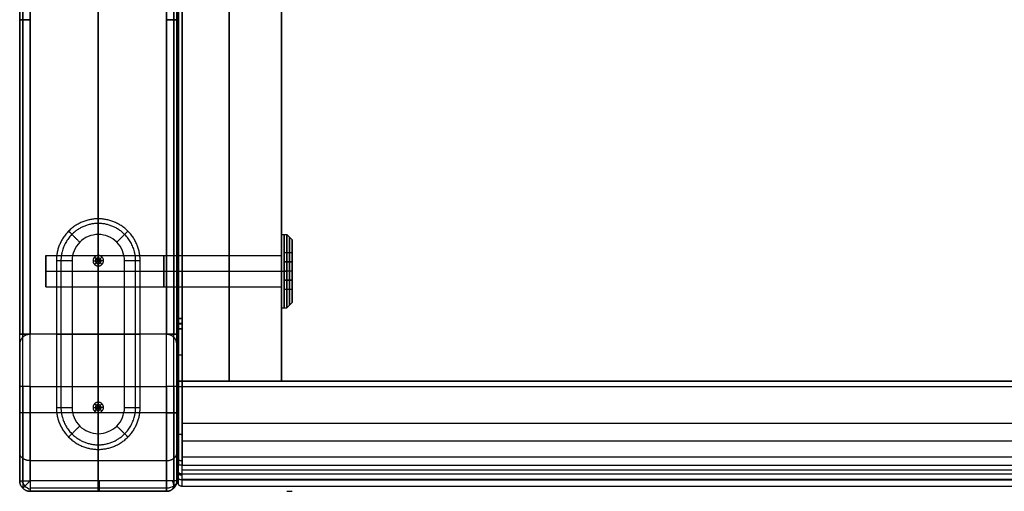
# Model space of a CAD drawing. Header units: millimetres. Extents: x 640 to 1340, y 0 to 450.
# Tile 1 of 17: x 640 to 828, y 0 to 90. Entities that reach past the tile are written whole.
import ezdxf

# ---------------------------------------------------------------- set-up
doc = ezdxf.new("R2010")
doc.units = ezdxf.units.MM
doc.header["$MEASUREMENT"] = 0
doc.layers.add('Little architect$Desk', color=7, linetype='Continuous', true_color=0x000000)

msp = doc.modelspace()

# ---------------------------------------------------------------- linework, layer by layer
at = {"layer": 'Little architect$Desk'}
for p, q in [((640, 368, 28), (640, 90, 28)), ((640, 90, 2), (640, 368, 2)), ((640, 90, 478), (640, 368, 478)), ((640, 90, 452), (640, 368, 452)), ((670, 368, 28), (670, 90, 28)), ((670, 90, 2), (670, 368, 2)), ((670, 90, 452), (670, 368, 452)), ((670, 90, 478), (670, 368, 478)), ((670, 236, 451), (670, 33, 451)), ((640, 30, 2), (640, 90, 2)), ((640, 90, 28), (640, 30, 28)), ((640, 30, 478), (640, 90, 478)), ((640, 30, 452), (640, 90, 452)), ((670, 30, 2), (670, 90, 2)), ((670, 90, 28), (670, 30, 28)), ((670, 30, 452), (670, 90, 452)), ((670, 30, 478), (670, 90, 478)), ((655, 45), (655, 52)), ((655, 11, -4), (655, 49, -4)), ((690.5, 45.51, 461), (690.5, 38.53, 461)), ((650, 44, -4), (650, 16, -4)), ((655.1, 44, 18), (654.9, 44, 18)), ((655, 43.9, 18), (655, 44.1, 18)), ((660, 16, -4), (660, 44, -4)), ((655, 17), (655, 43)), ((690.5, 42.02, 465.02), (690.5, 42.02, 456.98)), ((670, 31, 451), (670, 21, 451)), ((640, 20, 478), (640, 30, 478)), ((640, 2, 2), (640, 30, 2)), ((647, 30), (663, 30)), ((650, 30, -4), (660, 30, -4)), ((670, 20, 478), (670, 30, 478)), ((670, 2, 2), (670, 30, 2)), ((640, 28, 104), (640, 28, 394)), ((640, 28, 394), (640, 28, 450)), ((640, 28, 30), (640, 28, 104)), ((670, 28, 104), (670, 28, 394)), ((670, 28, 394), (670, 28, 450)), ((670, 28, 30), (670, 28, 104)), ((654.9, 16, 18), (655.1, 16, 18)), ((655, 16.1, 18), (655, 15.9, 18)), ((655, 8), (655, 15)), ((640, 2, 460), (640, 2, 450)), ((640, 2, 394), (640, 2, 104)), ((640, 2, 450), (640, 2, 394)), ((640, 2, 30), (640, 2, 2)), ((640, 2, 104), (640, 2, 30)), ((670, 2, 460), (670, 2, 450)), ((670, 2, 394), (670, 2, 104)), ((670, 2, 450), (670, 2, 394)), ((670, 2, 30), (670, 2, 2)), ((670, 2, 104), (670, 2, 30))]:
    msp.add_line(p, q, dxfattribs=at)
for points in [[(690, 45), (690, 49)], [(690, 49), (691, 49)], [(691, 49), (692, 48)], [(692, 48), (692, 45.51)], [(645, 42), (645, 45)], [(645, 45), (690, 45)], [(645, 42), (645, 45)], [(645, 45), (670, 45)], [(670, 45), (690, 45)], [(645, 42), (690, 42)], [(645, 42), (645, 39)], [(645, 42), (690, 42)], [(645, 42), (670, 42)], [(645, 42), (645, 39)], [(645, 42), (670, 42)], [(670, 42), (690, 42)], [(670, 42), (690, 42)], [(690, 42), (691, 42)], [(690, 42), (691, 42)], [(645, 39), (690, 39)], [(645, 39), (670, 39)], [(670, 39), (690, 39)], [(690, 39), (690, 35)], [(692, 36), (692, 38.53)], [(691, 35), (692, 36)], [(690, 35), (691, 35)]]:
    msp.add_lwpolyline(points, dxfattribs=at)
at = {"layer": 'Little architect$Desk', "extrusion": (1, 0, 0)}
for points in [[(42, 461), (42, 458)], [(42, 461), (42, 464)], [(42, 461), (42, 458)], [(42, 461), (42, 464)], [(42, 458), (42, 454)], [(42, 464), (42, 468)], [(42, 455), (42, 456.97)], [(42, 467), (42, 465.01)]]:
    msp.add_lwpolyline(points, dxfattribs=at)
at = {"layer": 'Little architect$Desk', "extrusion": (0, 1, 0)}
for points in [[(-691, 454), (-692, 455)], [(-691, 468), (-692, 467)]]:
    msp.add_lwpolyline(points, dxfattribs=at)
at = {"layer": 'Little architect$Desk', "extrusion": (1, 6.82232e-14, -7.55507e-14)}
for centre, radius in [((42, 461, 690), 7), ((42, 461, 691), 7), ((42, 461, 692), 6), ((42, 461, 645), 3), ((42, 461, 645), 3), ((42, 461, 690), 3), ((42, 461, 690), 3)]:
    msp.add_circle(centre, radius, dxfattribs=at)
at = {"layer": 'Little architect$Desk', "extrusion": (1, 1.13687e-13, -8.52651e-14)}
for centre, radius in [((42, 461, 690.5), 7), ((42, 461, 690), 5), ((42, 461, 691.5), 6.5), ((42, 461, 645), 1.5), ((42, 461, 645), 1.5), ((42, 461, 667.5), 3), ((42, 461, 667.5), 3)]:
    msp.add_circle(centre, radius, dxfattribs=at)
at = {"layer": 'Little architect$Desk', "extrusion": (-0.503912, -0.503912, 0.701531)}
msp.add_arc((452.55, 320.89, -323.12), 2, 234.971, 305.029, dxfattribs=at)
at = {"layer": 'Little architect$Desk', "extrusion": (0.707107, -0.707107, 0)}
msp.add_arc((455.38, 2, 452.55), 2, 180, 270, dxfattribs=at)
at = {"layer": 'Little architect$Desk', "extrusion": (0, 0.707107, -0.707107)}
msp.add_arc((-668, 2.83), 2, 180, 270, dxfattribs=at)
at = {"layer": 'Little architect$Desk', "extrusion": (0.701531, 0.503912, 0.503912)}
msp.add_arc((-388.08, -272.25, 470.64), 2, 180.0219, 250.0799, dxfattribs=at)
at = {"layer": 'Little architect$Desk'}
for points, degree in [([(680, 429, 469), (680, 225, 469), (680, 21, 469)], 2), ([(680, 21, 450), (680, 225, 450), (680, 429, 450)], 2), ([(640, 30, 15), (640, 225, 15), (640, 420, 15)], 2), ([(640, 2.71, 465), (640, 211.35, 465), (640, 420, 465)], 2), ([(655, 420, 30), (655, 225, 30), (655, 30, 30)], 2), ([(655, 30), (655, 225), (655, 420)], 2), ([(655, 420, 480), (655, 220, 480), (655, 20, 480)], 2), ([(670, 30, 15), (670, 225, 15), (670, 420, 15)], 2), ([(670, 2.71, 465), (670, 211.35, 465), (670, 420, 465)], 2), ([(655, 0, 450), (655, 198.5, 450), (655, 397, 450)], 2), ([(640.59, 90, 0.59), (640.59, 229, 0.59), (640.59, 368, 0.59)], 2), ([(640.59, 368, 29.41), (640.59, 229, 29.41), (640.59, 90, 29.41)], 2), ([(640.59, 90, 479.41), (640.59, 229, 479.41), (640.59, 368, 479.41)], 2), ([(640.59, 90, 450.59), (640.59, 229, 450.59), (640.59, 368, 450.59)], 2), ([(642, 90), (642, 229), (642, 368)], 2), ([(642, 368, 30), (642, 229, 30), (642, 90, 30)], 2), ([(642, 90, 450), (642, 229, 450), (642, 368, 450)], 2), ([(642, 90, 480), (642, 229, 480), (642, 368, 480)], 2), ([(668, 90), (668, 229), (668, 368)], 2), ([(668, 368, 30), (668, 229, 30), (668, 90, 30)], 2), ([(668, 90, 450), (668, 229, 450), (668, 368, 450)], 2), ([(668, 90, 480), (668, 229, 480), (668, 368, 480)], 2), ([(669.41, 90, 0.59), (669.41, 229, 0.59), (669.41, 368, 0.59)], 2), ([(669.41, 368, 29.41), (669.41, 229, 29.41), (669.41, 90, 29.41)], 2), ([(669.41, 90, 450.59), (669.41, 229, 450.59), (669.41, 368, 450.59)], 2), ([(670, 236, 469), (670, 134.5, 469), (670, 33, 469)], 2), ([(670, 33, 478), (670, 134.5, 478), (670, 236, 478)], 2), ([(670, 33, 469), (670, 100.67, 469), (670, 168.33, 469), (670, 236, 469)], 3), ([(670.29, 236, 450.29), (670.29, 134.5, 450.29), (670.29, 33, 450.29)], 2), ([(670.29, 33, 478.71), (670.29, 134.5, 478.71), (670.29, 236, 478.71)], 2), ([(671, 236, 450), (671, 134.5, 450), (671, 33, 450)], 2), ([(671, 33, 479), (671, 134.5, 479), (671, 236, 479)], 2), ([(690, 33, 450), (690, 134.5, 450), (690, 236, 450)], 2), ([(690, 236, 469), (690, 134.5, 469), (690, 33, 469)], 2), ([(670, 44.6, 459.5), (670, 97, 459.5), (670, 149.4, 459.5)], 2), ([(690, 44.6, 459.5), (690, 97, 459.5), (690, 149.4, 459.5)], 2), ([(640.59, 90, 29.41), (640.59, 60, 29.41), (640.59, 30, 29.41)], 2), ([(640.59, 30, 0.59), (640.59, 60, 0.59), (640.59, 90, 0.59)], 2), ([(640.59, 30, 450.59), (640.59, 60, 450.59), (640.59, 90, 450.59)], 2), ([(640.59, 30, 479.41), (640.59, 60, 479.41), (640.59, 90, 479.41)], 2), ([(642, 30), (642, 60), (642, 90)], 2), ([(642, 90, 30), (642, 60, 30), (642, 30, 30)], 2), ([(642, 30, 450), (642, 60, 450), (642, 90, 450)], 2), ([(642, 30, 480), (642, 60, 480), (642, 90, 480)], 2), ([(668, 30), (668, 60), (668, 90)], 2), ([(668, 90, 30), (668, 60, 30), (668, 30, 30)], 2), ([(668, 30, 450), (668, 60, 450), (668, 90, 450)], 2), ([(668, 30, 480), (668, 60, 480), (668, 90, 480)], 2), ([(669.41, 30, 0.59), (669.41, 60, 0.59), (669.41, 90, 0.59)], 2), ([(669.41, 90, 29.41), (669.41, 60, 29.41), (669.41, 30, 29.41)], 2), ([(669.41, 30, 479.41), (669.41, 60, 479.41), (669.41, 90, 479.41)], 2), ([(669.41, 30, 450.59), (669.41, 60, 450.59), (669.41, 90, 450.59)], 2), ([(655, 52, -1), (655, 52, -0.5), (655, 52)], 2), ([(660, 44, -4), (660.01, 45.31, -4), (658.92, 47.92, -4), (655, 49.55, -4), (651.08, 47.92, -4), (649.99, 45.31, -4), (650, 44, -4)], 3), ([(690.5, 45.52, 463), (690.5, 43.78, 464.02), (690.5, 42.04, 465.03)], 2), ([(690.5, 45.5, 458.97), (690.5, 45.51, 460.98), (690.5, 45.52, 463)], 2), ([(692, 45.52, 463), (691.25, 45.52, 463), (690.5, 45.52, 463)], 2), ([(692, 45.51, 460.98), (691.25, 45.51, 460.98), (690.5, 45.51, 460.98)], 2), ([(690.5, 42, 456.97), (690.5, 43.75, 457.97), (690.5, 45.5, 458.97)], 2), ([(692, 45.5, 458.97), (691.25, 45.5, 458.97), (690.5, 45.5, 458.97)], 2), ([(692, 45.52, 463), (692, 43.78, 464.02), (692, 42.04, 465.03)], 2), ([(692, 45.5, 458.97), (692, 45.51, 460.98), (692, 45.52, 463)], 2), ([(692, 42, 456.97), (692, 43.75, 457.97), (692, 45.5, 458.97)], 2), ([(647, 44), (647, 30), (647, 16)], 2), ([(647, 44, -1), (647, 44, -0.5), (647, 44)], 2), ([(647, 44, -1), (647, 30, -1), (647, 16, -1)], 2), ([(647.88, 44, -3.12), (647.88, 30, -3.12), (647.88, 16, -3.12)], 2), ([(654, 44, 17.1), (654, 44, 8.55), (654, 44)], 2), ([(654, 44, 17.1), (654.45, 44, 17.55), (654.9, 44, 18)], 2), ([(654.29, 44.71, 17.1), (654.61, 44.39, 17.55), (654.93, 44.07, 18)], 2), ([(654.29, 43.29, 17.1), (654.61, 43.61, 17.55), (654.93, 43.93, 18)], 2), ([(655, 45, 17.1), (655, 45, 8.55), (655, 45)], 2), ([(655, 45, 17.1), (655, 44.55, 17.55), (655, 44.1, 18)], 2), ([(655, 43, 17.1), (655, 43.45, 17.55), (655, 43.9, 18)], 2), ([(655.71, 44.71, 17.1), (655.39, 44.39, 17.55), (655.07, 44.07, 18)], 2), ([(655.71, 43.29, 17.1), (655.39, 43.61, 17.55), (655.07, 43.93, 18)], 2), ([(656, 44, 17.1), (655.55, 44, 17.55), (655.1, 44, 18)], 2), ([(656, 44, 17.1), (656, 44, 8.55), (656, 44)], 2), ([(662.12, 16, -3.12), (662.12, 30, -3.12), (662.12, 44, -3.12)], 2), ([(663, 16), (663, 30), (663, 44)], 2), ([(663, 44, -1), (663, 44, -0.5), (663, 44)], 2), ([(663, 16, -1), (663, 30, -1), (663, 44, -1)], 2), ([(692, 43.78, 464.02), (691.25, 43.78, 464.02), (690.5, 43.78, 464.02)], 2), ([(692, 43.75, 457.97), (691.25, 43.75, 457.97), (690.5, 43.75, 457.97)], 2), ([(655, 43, 17.1), (655, 43, 8.55), (655, 43)], 2), ([(690.5, 42.04, 465.03), (690.5, 40.29, 464.03), (690.5, 38.54, 463.03)], 2), ([(692, 42.04, 465.03), (691.25, 42.04, 465.03), (690.5, 42.04, 465.03)], 2), ([(690.5, 38.52, 459), (690.5, 40.26, 457.98), (690.5, 42, 456.97)], 2), ([(692, 42, 456.97), (691.25, 42, 456.97), (690.5, 42, 456.97)], 2), ([(692, 42.04, 465.03), (692, 40.29, 464.03), (692, 38.54, 463.03)], 2), ([(692, 38.52, 459), (692, 40.26, 457.98), (692, 42, 456.97)], 2), ([(692, 40.29, 464.03), (691.25, 40.29, 464.03), (690.5, 40.29, 464.03)], 2), ([(692, 40.26, 457.98), (691.25, 40.26, 457.98), (690.5, 40.26, 457.98)], 2), ([(670, 21, 459.5), (670, 30.2, 459.5), (670, 39.4, 459.5)], 2), ([(690, 21, 459.5), (690, 30.2, 459.5), (690, 39.4, 459.5)], 2), ([(690.5, 38.54, 463.03), (690.5, 38.53, 461.02), (690.5, 38.52, 459)], 2), ([(692, 38.54, 463.03), (691.25, 38.54, 463.03), (690.5, 38.54, 463.03)], 2), ([(692, 38.53, 461.02), (691.25, 38.53, 461.02), (690.5, 38.53, 461.02)], 2), ([(692, 38.52, 459), (691.25, 38.52, 459), (690.5, 38.52, 459)], 2), ([(692, 38.54, 463.03), (692, 38.53, 461.02), (692, 38.52, 459)], 2), ([(670, 33, 451), (670, 32, 451), (670, 31, 451)], 2), ([(670, 33, 469), (670, 32, 469), (670, 31, 469)], 2), ([(670, 31, 478), (670, 32, 478), (670, 33, 478)], 2), ([(670, 31, 469), (670, 31.67, 469), (670, 32.33, 469), (670, 33, 469)], 3), ([(670.29, 33, 450.29), (670.29, 32, 450.29), (670.29, 31, 450.29)], 2), ([(670.29, 31, 478.71), (670.29, 32, 478.71), (670.29, 33, 478.71)], 2), ([(671, 33, 450), (671, 32, 450), (671, 31, 450)], 2), ([(671, 31, 479), (671, 32, 479), (671, 33, 479)], 2), ([(690, 31, 450), (690, 32, 450), (690, 33, 450)], 2), ([(690, 33, 469), (690, 32, 469), (690, 31, 469)], 2), ([(670, 31, 469), (670, 26, 469), (670, 21, 469)], 2), ([(670, 20, 478), (670, 25.5, 478), (670, 31, 478)], 2), ([(670, 4.41, 469), (670, 13.27, 469), (670, 22.14, 469), (670, 31, 469)], 3), ([(670.29, 31, 450.29), (670.29, 26, 450.29), (670.29, 21, 450.29)], 2), ([(670.29, 20, 478.71), (670.29, 25.5, 478.71), (670.29, 31, 478.71)], 2), ([(671, 31, 450), (671, 26, 450), (671, 21, 450)], 2), ([(671, 20, 479), (671, 25.5, 479), (671, 31, 479)], 2), ([(690, 21, 450), (690, 26, 450), (690, 31, 450)], 2), ([(690, 31, 469), (690, 26, 469), (690, 21, 469)], 2), ([(640, 30, 28), (640, 30, 15), (640, 30, 2)], 2), ([(670, 30, 15), (655, 30, 15), (640, 30, 15)], 2), ([(640, 30, 450), (641, 30, 450), (642, 30, 450)], 2), ([(640, 2, 450), (640, 16, 450), (640, 30, 450)], 2), ([(640, 30, 452), (640, 30, 451), (640, 30, 450)], 2), ([(640, 30, 30), (641, 30, 30), (642, 30, 30)], 2), ([(640, 30, 2), (640, 30, 16), (640, 30, 30)], 2), ([(640, 28, 30), (640, 29, 30), (640, 30, 30)], 2), ([(640.59, 20, 479.41), (640.59, 25, 479.41), (640.59, 30, 479.41)], 2), ([(640.59, 2, 0.59), (640.59, 16, 0.59), (640.59, 30, 0.59)], 2), ([(640.59, 29.41, 104), (640.59, 29.41, 249), (640.59, 29.41, 394)], 2), ([(640.59, 29.41, 394), (640.59, 29.41, 422), (640.59, 29.41, 450)], 2), ([(640.59, 29.41, 30), (640.59, 29.41, 67), (640.59, 29.41, 104)], 2), ([(668, 30), (655, 30), (642, 30)], 2), ([(668, 30, 30), (655, 30, 30), (642, 30, 30)], 2), ([(642, 20, 480), (642, 25, 480), (642, 30, 480)], 2), ([(642, 30, 104), (642, 30, 249), (642, 30, 394)], 2), ([(668, 30, 450), (655, 30, 450), (642, 30, 450)], 2), ([(642, 30, 394), (642, 30, 422), (642, 30, 450)], 2), ([(668, 30), (655, 30), (642, 30)], 2), ([(642, 2), (642, 16), (642, 30)], 2), ([(642, 30, 30), (642, 30, 67), (642, 30, 104)], 2), ([(668, 30, 185.73), (655, 30, 185.73), (642, 30, 185.73)], 2), ([(647, 30, -1), (647, 30, -0.5), (647, 30)], 2), ([(655, 30, 30), (655, 30, 15), (655, 30)], 2), ([(655, 30, 450), (655, 15, 450), (655, 0, 450)], 2), ([(655, 2), (655, 16), (655, 30)], 2), ([(655, 30), (655, 30, 225), (655, 30, 450)], 2), ([(663, 30, -1), (663, 30, -0.5), (663, 30)], 2), ([(668, 20, 480), (668, 25, 480), (668, 30, 480)], 2), ([(668, 30, 450), (669, 30, 450), (670, 30, 450)], 2), ([(668, 30, 104), (668, 30, 249), (668, 30, 394)], 2), ([(668, 30, 394), (668, 30, 422), (668, 30, 450)], 2), ([(668, 2), (668, 16), (668, 30)], 2), ([(668, 30, 30), (669, 30, 30), (670, 30, 30)], 2), ([(668, 30, 30), (668, 30, 67), (668, 30, 104)], 2), ([(669.41, 20, 479.41), (669.41, 25, 479.41), (669.41, 30, 479.41)], 2), ([(669.41, 2, 0.59), (669.41, 16, 0.59), (669.41, 30, 0.59)], 2), ([(669.41, 29.41, 104), (669.41, 29.41, 249), (669.41, 29.41, 394)], 2), ([(669.41, 29.41, 394), (669.41, 29.41, 422), (669.41, 29.41, 450)], 2), ([(669.41, 29.41, 30), (669.41, 29.41, 67), (669.41, 29.41, 104)], 2), ([(670, 30, 28), (670, 30, 15), (670, 30, 2)], 2), ([(670, 2, 450), (670, 16, 450), (670, 30, 450)], 2), ([(670, 30, 452), (670, 30, 451), (670, 30, 450)], 2), ([(670, 30, 2), (670, 30, 16), (670, 30, 30)], 2), ([(670, 28, 30), (670, 29, 30), (670, 30, 30)], 2), ([(640, 28, 450), (640, 15, 450), (640, 2, 450)], 2), ([(640, 2, 185.73), (640, 15, 185.73), (640, 28, 185.73)], 2), ([(670, 28, 450), (670, 15, 450), (670, 2, 450)], 2), ([(670, 2, 185.73), (670, 15, 185.73), (670, 28, 185.73)], 2), ([(1310, 21, 469), (990, 21, 469), (670, 21, 469)], 2), ([(670, 4.41, 469), (670, 9.94, 469), (670, 15.47, 469), (670, 21, 469)], 3), ([(670, 21, 451), (670, 13, 451), (670, 5, 451)], 2), ([(670, 21, 469), (670, 21, 464.67), (670, 21, 460.33), (670, 21, 456)], 3), ([(670, 21, 456), (670, 21, 454.33), (670, 21, 452.67), (670, 21, 451)], 3), ([(670, 21, 459.5), (990, 21, 459.5), (1310, 21, 459.5)], 2), ([(670, 21, 464.5), (670, 11.79, 464.5), (670, 2.57, 464.5)], 2), ([(690, 21, 469), (680, 21, 469), (670, 21, 469)], 2), ([(670, 21, 469), (670, 21, 462.5), (670, 21, 456)], 2), ([(670, 21, 456), (670, 21, 453.5), (670, 21, 451)], 2), ([(690, 21, 459.5), (680, 21, 459.5), (670, 21, 459.5)], 2), ([(670.29, 21, 450.29), (670.29, 13, 450.29), (670.29, 5, 450.29)], 2), ([(671, 21, 450), (990, 21, 450), (1309, 21, 450)], 2), ([(671, 21, 450), (671, 13, 450), (671, 5, 450)], 2), ([(690, 21, 450), (680.5, 21, 450), (671, 21, 450)], 2), ([(680, 21, 469), (680, 21, 459.5), (680, 21, 450)], 2), ([(690, 21, 469), (690, 21, 462.5), (690, 21, 456)], 2), ([(690, 21, 456), (690, 21, 453), (690, 21, 450)], 2), ([(640, 20, 478), (640, 15.28, 478.03), (640, 5.91, 474.09), (640, 1.97, 464.72), (640, 2, 460)], 3), ([(640.59, 20, 479.41), (640.59, 14.91, 479.45), (640.59, 4.81, 475.19), (640.59, 0.55, 465.09), (640.59, 0.59, 460)], 3), ([(642, 20, 480), (655, 20, 480), (668, 20, 480)], 2), ([(669.41, 20, 479.41), (669.41, 14.91, 479.45), (669.41, 4.81, 475.19), (669.41, 0.55, 465.09), (669.41, 0.59, 460)], 3), ([(670, 20, 478), (670, 15.28, 478.03), (670, 5.91, 474.09), (670, 1.97, 464.72), (670, 2, 460)], 3), ([(671, 20, 479), (883.67, 20, 479), (1096.33, 20, 479), (1309, 20, 479)], 3), ([(655, 17, 17.1), (655, 17, 8.55), (655, 17)], 2), ([(655, 17, 17.1), (655, 16.55, 17.55), (655, 16.1, 18)], 2), ([(647, 16, -1), (647, 16, -0.5), (647, 16)], 2), ([(650, 16, -4), (649.99, 14.69, -4), (651.08, 12.08, -4), (655, 10.45, -4), (658.92, 12.08, -4), (660.01, 14.69, -4), (660, 16, -4)], 3), ([(654, 16, 17.1), (654, 16, 8.55), (654, 16)], 2), ([(654, 16, 17.1), (654.45, 16, 17.55), (654.9, 16, 18)], 2), ([(654.29, 16.71, 17.1), (654.61, 16.39, 17.55), (654.93, 16.07, 18)], 2), ([(654.29, 15.29, 17.1), (654.61, 15.61, 17.55), (654.93, 15.93, 18)], 2), ([(655, 15, 17.1), (655, 15.45, 17.55), (655, 15.9, 18)], 2), ([(655.71, 16.71, 17.1), (655.39, 16.39, 17.55), (655.07, 16.07, 18)], 2), ([(655.71, 15.29, 17.1), (655.39, 15.61, 17.55), (655.07, 15.93, 18)], 2), ([(656, 16, 17.1), (655.55, 16, 17.55), (655.1, 16, 18)], 2), ([(656, 16, 17.1), (656, 16, 8.55), (656, 16)], 2), ([(663, 16, -1), (663, 16, -0.5), (663, 16)], 2), ([(670, 15, 450), (655, 15, 450), (640, 15, 450)], 2), ([(640, 15, 2), (640, 15, 226), (640, 15, 450)], 2), ([(668, 15), (655, 15), (642, 15)], 2), ([(655, 15, 17.1), (655, 15, 8.55), (655, 15)], 2), ([(670, 15, 2), (670, 15, 226), (670, 15, 450)], 2), ([(671, 13.01, 477.67), (883.67, 13.01, 477.67), (1096.33, 13.01, 477.67), (1309, 13.01, 477.67)], 3), ([(671, 9.6, 475.9), (883.67, 9.6, 475.9), (1096.33, 9.6, 475.9), (1309, 9.6, 475.9)], 3), ([(655, 8, -1), (655, 8, -0.5), (655, 8)], 2), ([(642, 5.86, 474.14), (655, 5.86, 474.14), (668, 5.86, 474.14)], 2), ([(671, 6.56, 473.44), (883.67, 6.56, 473.44), (1096.33, 6.56, 473.44), (1309, 6.56, 473.44)], 3), ([(670, 2, 454), (670, 1.99, 453.21), (670, 2.65, 451.65), (670, 4.21, 450.99), (670, 5, 451)], 3), ([(671, 5, 450), (990, 5, 450), (1309, 5, 450)], 2), ([(671, 4.1, 470.4), (883.67, 4.1, 470.4), (1096.33, 4.1, 470.4), (1309, 4.1, 470.4)], 3), ([(668, 2), (655, 2), (642, 2)], 2), ([(670, 2, 456), (670, 2, 458), (670, 2, 460)], 2), ([(670, 2, 456), (670, 2, 455), (670, 2, 454)], 2), ([(1309, 3.27, 469), (1096.33, 3.27, 469), (883.67, 3.27, 469), (671, 3.27, 469)], 3), ([(1309, 3.27, 469), (1096.33, 3.27, 469), (883.67, 3.27, 469), (671, 3.27, 469)], 3), ([(671, 2.33, 466.99), (883.67, 2.33, 466.99), (1096.33, 2.33, 466.99), (1309, 2.33, 466.99)], 3), ([(671, 2.17, 451.17), (990, 2.17, 451.17), (1309, 2.17, 451.17)], 2), ([(640.59, 0.59, 460), (640.59, 0.59, 455), (640.59, 0.59, 450)], 2), ([(640.59, 0.59, 394), (640.59, 0.59, 249), (640.59, 0.59, 104)], 2), ([(640.59, 0.59, 450), (640.59, 0.59, 422), (640.59, 0.59, 394)], 2), ([(640.59, 0.59, 30), (640.59, 0.59, 16), (640.59, 0.59, 2)], 2), ([(640.59, 0.59, 104), (640.59, 0.59, 67), (640.59, 0.59, 30)], 2), ([(668, 0.59, 0.59), (655, 0.59, 0.59), (642, 0.59, 0.59)], 2), ([(668, 0, 450), (655, 0, 450), (642, 0, 450)], 2), ([(642, 0, 460), (642, 0, 455), (642, 0, 450)], 2), ([(642, 0, 460), (655, 0, 460), (668, 0, 460)], 2), ([(642, 0, 394), (642, 0, 249), (642, 0, 104)], 2), ([(668, 0, 450), (655, 0, 450), (642, 0, 450)], 2), ([(642, 0, 450), (642, 0, 422), (642, 0, 394)], 2), ([(668, 0, 2), (655, 0, 2), (642, 0, 2)], 2), ([(642, 0, 30), (642, 0, 16), (642, 0, 2)], 2), ([(642, 0, 104), (642, 0, 67), (642, 0, 30)], 2), ([(668, 0, 185.73), (655, 0, 185.73), (642, 0, 185.73)], 2), ([(655, 0, 460), (655, 0, 455), (655, 0, 450)], 2), ([(655, 0, 450), (655, 0, 226), (655, 0, 2)], 2), ([(668, 0, 460), (668, 0, 455), (668, 0, 450)], 2), ([(668, 0, 394), (668, 0, 249), (668, 0, 104)], 2), ([(668, 0, 450), (668, 0, 422), (668, 0, 394)], 2), ([(668, 0, 30), (668, 0, 16), (668, 0, 2)], 2), ([(668, 0, 104), (668, 0, 67), (668, 0, 30)], 2), ([(669.41, 0.59, 460), (669.41, 0.59, 455), (669.41, 0.59, 450)], 2), ([(669.41, 0.59, 394), (669.41, 0.59, 249), (669.41, 0.59, 104)], 2), ([(669.41, 0.59, 450), (669.41, 0.59, 422), (669.41, 0.59, 394)], 2), ([(669.41, 0.59, 30), (669.41, 0.59, 16), (669.41, 0.59, 2)], 2), ([(669.41, 0.59, 104), (669.41, 0.59, 67), (669.41, 0.59, 30)], 2), ([(670.29, 1.29, 456), (670.29, 1.29, 458), (670.29, 1.29, 460)], 2), ([(670.29, 1.29, 456), (670.29, 1.29, 455), (670.29, 1.29, 454)], 2), ([(671, 1, 460), (883.67, 1, 460), (1096.33, 1, 460), (1309, 1, 460)], 3), ([(671, 1, 454), (990, 1, 454), (1309, 1, 454)], 2), ([(671, 1, 456), (671, 1, 458), (671, 1, 460)], 2), ([(671, 1, 456), (671, 1, 455), (671, 1, 454)], 2), ([(671, 1, 455), (990, 1, 455), (1309, 1, 455)], 2)]:
    msp.add_open_spline(points, degree=degree, dxfattribs=at)
for points, weights, degree in [([(642, 90), (640, 90), (640, 90, 2)], [1, 0.707106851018, 0.999999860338], 2), ([(640, 90, 28), (640, 90, 30), (642, 90, 30)], [0.999999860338, 0.707106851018, 1], 2), ([(640, 90, 478), (640, 90, 480), (642, 90, 480)], [1, 0.707106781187, 1], 2), ([(642, 90, 450), (640, 90, 450), (640, 90, 452)], [0.999999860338, 0.707106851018, 1], 2), ([(668, 90), (670, 90, 0), (670, 90, 2)], [0.999999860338, 0.707106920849, 0.999999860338], 2), ([(670, 90, 28), (670, 90, 30), (668, 90, 30)], [0.999999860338, 0.707106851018, 1], 2), ([(670, 90, 478), (670, 90, 480), (668, 90, 480)], [0.999999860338, 0.707106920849, 0.999999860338], 2), ([(668, 90, 450), (670, 90, 450), (670, 90, 452)], [1, 0.707106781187, 1], 2), ([(662.12, 44, -3.12), (662.13, 45.86, -3.12), (660.58, 49.58, -3.12), (655, 51.9, -3.12), (649.42, 49.58, -3.12), (647.87, 45.86, -3.12), (647.88, 44, -3.12)], [0.853553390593, 0.853553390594, 0.853553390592, 0.853553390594, 0.853553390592, 0.853553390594, 0.853553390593], 3), ([(655, 52.01, -1), (655, 52.01, -4), (655, 49, -4)], [1, 0.707106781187, 1], 2), ([(649.34, 49.66, -1), (649.34, 49.66, -4), (651.46, 47.54, -4)], [1, 0.707106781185, 1], 2), ([(660.66, 49.66, -1), (660.66, 49.66, -4), (658.54, 47.54, -4)], [1, 0.707106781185, 1], 2), ([(650, 44, -4), (647, 44, -4), (647, 44, -1)], [1, 0.707106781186, 1], 2), ([(663, 44, -1), (663, 44, -4), (660, 44, -4)], [1, 0.707106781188, 1], 2), ([(670, 33, 451), (670, 33, 450), (671, 33, 450)], [1, 0.707106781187, 1], 2), ([(671, 33, 479), (670, 33, 479), (670, 33, 478)], [1, 0.707106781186, 1], 2), ([(671, 32, 479), (670, 32, 479), (670, 32, 478)], [1, 0.707106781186, 1], 2), ([(671, 31.9, 450), (670, 31.9, 450), (670, 31.9, 451)], [1, 0.707106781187, 1], 2), ([(670, 31, 451), (670, 31, 450), (671, 31, 450)], [1, 0.707106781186, 1], 2), ([(671, 31, 479), (670, 31, 479), (670, 31, 478)], [1, 0.707106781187, 1], 2), ([(642, 30), (640, 30), (640, 30, 2)], [1, 0.707106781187, 1], 2), ([(640, 30, 28), (640, 30, 30), (642, 30, 30)], [1, 0.707106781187, 1], 2), ([(640, 30, 478), (640, 30, 480), (642, 30, 480)], [1, 0.707106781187, 1], 2), ([(640, 30, 452), (640, 30, 450), (642, 30, 450)], [1, 0.707106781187, 1], 2), ([(640, 28, 104), (640, 30, 104), (642, 30, 104)], [1, 0.707106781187, 1], 2), ([(642, 30, 394), (640, 30, 394), (640, 28, 394)], [0.999999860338, 0.707106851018, 1], 2), ([(640, 28, 450), (640, 30, 450), (642, 30, 450)], [1, 0.707106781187, 1], 2), ([(640, 30, 2), (640, 30), (642, 30)], [1, 0.707106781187, 1], 2), ([(640, 28, 30), (640, 30, 30), (642, 30, 30)], [1, 0.707106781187, 1], 2), ([(642, 30, 225.27), (640, 30, 225.27), (640, 28, 225.27)], [1, 0.707106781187, 1], 2), ([(647, 30, -1), (647, 30, -4), (650, 30, -4)], [1, 0.707106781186, 1], 2), ([(663, 30, -1), (663, 30, -4), (660, 30, -4)], [1, 0.707106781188, 1], 2), ([(670, 30, 2), (670, 30), (668, 30)], [1, 0.707106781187, 1], 2), ([(668, 30, 30), (670, 30, 30), (670, 30, 28)], [1, 0.707106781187, 1], 2), ([(670, 30, 478), (670, 30, 480), (668, 30, 480)], [1, 0.707106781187, 1], 2), ([(670, 30, 452), (670, 30, 450), (668, 30, 450)], [1, 0.707106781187, 1], 2), ([(670, 28, 104), (670, 30, 104), (668, 30, 104)], [1, 0.707106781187, 1], 2), ([(668, 30, 394), (670, 30, 394), (670, 28, 394)], [1, 0.707106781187, 1], 2), ([(668, 30, 450), (670, 30, 450), (670, 28, 450)], [1, 0.707106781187, 1], 2), ([(668, 30), (670, 30), (670, 30, 2)], [1, 0.707106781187, 1], 2), ([(670, 28, 30), (670, 30, 30), (668, 30, 30)], [1, 0.707106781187, 1], 2), ([(668, 30, 225.27), (670, 30, 225.27), (670, 28, 225.27)], [1, 0.707106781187, 1], 2), ([(671, 26, 450), (670, 26, 450), (670, 26, 451)], [1, 0.707106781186, 1], 2), ([(670, 21, 451), (670, 21, 450), (671, 21, 450)], [1, 0.707106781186, 1], 2), ([(671, 21, 450), (670, 21, 450), (670, 21, 451)], [1, 0.707106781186, 1], 2), ([(642, 20, 480), (640, 20, 480), (640, 20, 478)], [1, 0.707106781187, 1], 2), ([(642, 20, 480), (642, 0, 480), (642, 0, 460)], [1, 0.707106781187, 1], 2), ([(655, 20, 480), (655, 0, 480), (655, 0, 460)], [1, 0.707106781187, 1], 2), ([(668, 20, 480), (668, 0, 480), (668, 0, 460)], [1, 0.707106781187, 1], 2), ([(670, 20, 478), (670, 20, 480), (668, 20, 480)], [1, 0.707106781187, 1], 2), ([(670, 20, 478), (670, 20, 479), (671, 20, 479)], [1, 0.707106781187, 1], 2), ([(647, 16, -1), (647, 16, -4), (650, 16, -4)], [1, 0.707106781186, 1], 2), ([(647.88, 16, -3.12), (647.87, 14.14, -3.12), (649.42, 10.42, -3.12), (655, 8.1, -3.12), (660.58, 10.42, -3.12), (662.13, 14.14, -3.12), (662.12, 16, -3.12)], [0.853553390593, 0.853553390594, 0.853553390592, 0.853553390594, 0.853553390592, 0.853553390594, 0.853553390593], 3), ([(660, 16, -4), (663, 16, -4), (663, 16, -1)], [1, 0.707106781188, 1], 2), ([(642, 15), (640, 15), (640, 15, 2)], [1, 0.707106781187, 1], 2), ([(668, 15), (670, 15), (670, 15, 2)], [1, 0.707106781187, 1], 2), ([(649.34, 10.34, -1), (649.34, 10.34, -4), (651.46, 12.46, -4)], [1, 0.707106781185, 1], 2), ([(660.66, 10.34, -1), (660.66, 10.34, -4), (658.54, 12.46, -4)], [1, 0.707106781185, 1], 2), ([(671, 10.8, 476.62), (670, 10.8, 476.62), (670, 11.28, 475.75)], [1, 0.707106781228, 1], 2), ([(655, 7.99, -1), (655, 7.99, -4), (655, 11, -4)], [1, 0.707106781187, 1], 2), ([(642, 5.85, 474.15), (640, 5.85, 474.15), (640, 7.27, 472.73)], [1, 0.707106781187, 1], 2), ([(668, 5.85, 474.15), (670, 5.85, 474.15), (670, 7.27, 472.73)], [1, 0.707106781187, 1], 2), ([(671, 5.79, 472.61), (670, 5.79, 472.61), (670, 6.53, 471.94)], [1, 0.707106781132, 1], 2), ([(671, 5, 450), (670, 5, 450), (670, 5, 451)], [1, 0.707106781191, 1], 2), ([(671, 3.04, 468.57), (670, 3.04, 468.57), (670, 3.93, 468.12)], [1, 0.707106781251, 1], 2), ([(670.29, 1.29, 454), (670.29, 1.29, 453.03), (670.29, 2.1, 451.1), (670.29, 4.03, 450.29), (670.29, 5, 450.29)], [0.853553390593, 0.853553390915, 0.853553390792, 0.853553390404, 0.853553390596], 3), ([(671, 1, 454), (671, 1, 450), (671, 5, 450)], [1, 0.707106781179, 1], 2), ([(640, 2, 450), (640, 0, 450), (642, 0, 450)], [1, 0.707106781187, 1], 2), ([(640, 2, 460), (640, 0, 460), (642, 0, 460)], [1, 0.707106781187, 1], 2), ([(642, 0, 104), (640, 0, 104), (640, 2, 104)], [1, 0.707106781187, 1], 2), ([(640, 2, 394), (640, 0, 394), (642, 0, 394)], [1, 0.707106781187, 1], 2), ([(642, 0, 450), (640, 0, 450), (640, 2, 450)], [1, 0.707106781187, 1], 2), ([(640, 2, 2), (640, 2), (642, 2)], [1, 0.707106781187, 1], 2), ([(642, 0, 2), (640, 0, 2), (640, 2, 2)], [1, 0.707106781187, 1], 2), ([(640, 2, 30), (640, 0, 30), (642, 0, 30)], [1, 0.707106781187, 1], 2), ([(642, 0, 225.27), (640, 0, 225.27), (640, 2, 225.27)], [1, 0.707106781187, 1], 2), ([(642, 0, 14.8), (640, 0, 14.8), (640, 2, 14.8)], [1, 0.707106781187, 1], 2), ([(642, 2), (642, 0), (642, 0, 2)], [1, 0.707106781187, 1], 2), ([(655.2, 2), (655.2, 0), (655.2, 0, 2)], [1, 0.707106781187, 1], 2), ([(668, 0, 450), (670, 0, 450), (670, 2, 450)], [1, 0.707106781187, 1], 2), ([(670, 2, 460), (670, 0, 460), (668, 0, 460)], [1, 0.707106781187, 1], 2), ([(668, 0, 104), (670, 0, 104), (670, 2, 104)], [1, 0.707106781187, 1], 2), ([(670, 2, 394), (670, 0, 394), (668, 0, 394)], [1, 0.707106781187, 1], 2), ([(670, 2, 450), (670, 0, 450), (668, 0, 450)], [1, 0.707106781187, 1], 2), ([(670, 2, 2), (670, 2), (668, 2)], [1, 0.707106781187, 1], 2), ([(668, 0, 2), (668, 0), (668, 2)], [1, 0.707106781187, 1], 2), ([(668, 0, 2), (670, 0, 2), (670, 2, 2)], [1, 0.707106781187, 1], 2), ([(670, 2, 30), (670, 0, 30), (668, 0, 30)], [1, 0.707106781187, 1], 2), ([(668, 0, 225.27), (670, 0, 225.27), (670, 2, 225.27)], [1, 0.707106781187, 1], 2), ([(668, 0, 14.8), (670, 0, 14.8), (670, 2, 14.8)], [1, 0.707106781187, 1], 2), ([(671, 2.17, 451.17), (670, 2.17, 451.17), (670, 2.88, 451.88)], [1, 0.707106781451, 1], 2), ([(670, 2, 460), (670, 1, 460), (671, 1, 460)], [1, 0.707106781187, 1], 2), ([(670, 2, 456), (670, 1, 456), (671, 1, 456)], [1, 0.707106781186, 1], 2), ([(670, 2, 454), (670, 1, 454), (671, 1, 454)], [1, 0.707106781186, 1], 2)]:
    msp.add_rational_spline(points, weights, degree=degree, dxfattribs=at)
for points, weights, degree, knots in [([(663, 44), (663, 52), (655, 52), (647, 52), (647, 44)], [1, 0.707106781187, 1, 0.707106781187, 1], 2, [53.132741, 53.132741, 53.132741, 65.699112, 65.699112, 78.265482, 78.265482, 78.265482]), ([(663, 44, -1), (663, 52, -1), (655, 52, -1), (647, 52, -1), (647, 44, -1)], [1, 0.707106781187, 1, 0.707106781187, 1], 2, [0, 0, 0, 7.853783, 7.853783, 15.707566, 15.707566, 15.707566]), ([(656, 44), (656, 43), (655, 43), (654, 43), (654, 44), (654, 45), (655, 45), (656, 45), (656, 44)], [1, 0.707106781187, 1, 0.707106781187, 1, 0.707106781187, 1, 0.707106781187, 1], 2, [0, 0, 0, 1.570796, 1.570796, 3.141593, 3.141593, 4.712389, 4.712389, 6.283185, 6.283185, 6.283185]), ([(656, 44, 17.1), (656, 43, 17.1), (655, 43, 17.1), (654, 43, 17.1), (654, 44, 17.1), (654, 45, 17.1), (655, 45, 17.1), (656, 45, 17.1), (656, 44, 17.1)], [1, 0.707106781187, 1, 0.707106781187, 1, 0.707106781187, 1, 0.707106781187, 1], 2, [0, 0, 0, 0.1570757, 0.1570757, 0.3141513, 0.3141513, 0.471227, 0.471227, 0.6283027, 0.6283027, 0.6283027]), ([(656, 44, 7.62), (656, 43, 7.62), (655, 43, 7.62), (654, 43, 7.62), (654, 44, 7.62), (654, 45, 7.62), (655, 45, 7.62), (656, 45, 7.62), (656, 44, 7.62)], [1, 0.707106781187, 1, 0.707106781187, 1, 0.707106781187, 1, 0.707106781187, 1], 2, [0, 0, 0, 1.570796, 1.570796, 3.141593, 3.141593, 4.712389, 4.712389, 6.283185, 6.283185, 6.283185]), ([(670, 42, 458), (670, 39, 458), (670, 39, 461), (670, 39, 464), (670, 42, 464), (670, 45, 464), (670, 45, 461), (670, 45, 458), (670, 42, 458)], [1, 0.707106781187, 1, 0.707106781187, 1, 0.707106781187, 1, 0.707106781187, 1], 2, [0, 0, 0, 10.995574, 10.995574, 21.991149, 21.991149, 32.986723, 32.986723, 43.982297, 43.982297, 43.982297]), ([(670, 42, 458), (670, 39, 458), (670, 39, 461), (670, 39, 464), (670, 42, 464), (670, 45, 464), (670, 45, 461), (670, 45, 458), (670, 42, 458)], [1, 0.707106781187, 1, 0.707106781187, 1, 0.707106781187, 1, 0.707106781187, 1], 2, [0, 0, 0, 10.995574, 10.995574, 21.991149, 21.991149, 32.986723, 32.986723, 43.982297, 43.982297, 43.982297]), ([(670.29, 3.6, 469), (670.29, 4.27, 470.22), (670.29, 6.3, 473.11), (670.29, 11.58, 477.34), (670.29, 16.84, 478.71), (670.29, 20, 478.71)], [0.853553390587, 0.853553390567, 0.853553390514, 0.853553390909, 0.853553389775, 0.853553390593], 3, [0.152329, 0.152329, 0.152329, 0.152329, 4.178039, 10.289922, 19.390072, 19.390072, 19.390072, 19.390072]), ([(656, 16), (656, 15), (655, 15), (654, 15), (654, 16), (654, 17), (655, 17), (656, 17), (656, 16)], [1, 0.707106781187, 1, 0.707106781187, 1, 0.707106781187, 1, 0.707106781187, 1], 2, [0, 0, 0, 1.570796, 1.570796, 3.141593, 3.141593, 4.712389, 4.712389, 6.283185, 6.283185, 6.283185]), ([(656, 16, 17.1), (656, 15, 17.1), (655, 15, 17.1), (654, 15, 17.1), (654, 16, 17.1), (654, 17, 17.1), (655, 17, 17.1), (656, 17, 17.1), (656, 16, 17.1)], [1, 0.707106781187, 1, 0.707106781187, 1, 0.707106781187, 1, 0.707106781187, 1], 2, [0, 0, 0, 0.1570757, 0.1570757, 0.3141513, 0.3141513, 0.471227, 0.471227, 0.6283027, 0.6283027, 0.6283027]), ([(656, 16, 7.62), (656, 15, 7.62), (655, 15, 7.62), (654, 15, 7.62), (654, 16, 7.62), (654, 17, 7.62), (655, 17, 7.62), (656, 17, 7.62), (656, 16, 7.62)], [1, 0.707106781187, 1, 0.707106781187, 1, 0.707106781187, 1, 0.707106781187, 1], 2, [0, 0, 0, 1.570796, 1.570796, 3.141593, 3.141593, 4.712389, 4.712389, 6.283185, 6.283185, 6.283185]), ([(647, 16), (647, 8), (655, 8), (663, 8), (663, 16)], [1, 0.707106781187, 1, 0.707106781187, 1], 2, [0, 0, 0, 12.566371, 12.566371, 25.132741, 25.132741, 25.132741]), ([(647, 16, -1), (647, 8, -1), (655, 8, -1), (663, 8, -1), (663, 16, -1)], [1, 0.707106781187, 1, 0.707106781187, 1], 2, [0, 0, 0, 7.853783, 7.853783, 15.707566, 15.707566, 15.707566]), ([(670.29, 1.29, 460), (670.29, 1.29, 462.92), (670.29, 2.04, 466.04), (670.29, 3.5, 468.81), (670.29, 3.6, 469)], [0.853553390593, 0.853553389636, 0.853553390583, 0.853553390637, 0.853553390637], 3, [0, 0, 0, 0, 8.417599, 9.032338, 9.032338, 9.032338, 9.032338])]:
    msp.add_rational_spline(points, weights, degree=degree, knots=knots, dxfattribs=at)
for points, knots in [([(655.55, 44, 17.55), (655.55, 43.86, 17.55), (655.43, 43.57, 17.55), (655, 43.39, 17.55), (654.57, 43.57, 17.55), (654.39, 44, 17.55), (654.57, 44.43, 17.55), (655, 44.61, 17.55), (655.43, 44.43, 17.55), (655.55, 44.14, 17.55), (655.55, 44, 17.55)], [0, 0, 0, 0, 0.0785378, 0.1570757, 0.2356135, 0.3141513, 0.3926892, 0.471227, 0.5497648, 0.6283027, 0.6283027, 0.6283027, 0.6283027]), ([(655.1, 44, 18), (655.1, 43.97, 18), (655.08, 43.92, 18), (655, 43.89, 18), (654.92, 43.92, 18), (654.89, 44, 18), (654.92, 44.08, 18), (655, 44.11, 18), (655.08, 44.08, 18), (655.1, 44.03, 18), (655.1, 44, 18)], [0, 0, 0, 0, 0.0785378, 0.1570757, 0.2356135, 0.3141513, 0.3926892, 0.471227, 0.5497648, 0.6283027, 0.6283027, 0.6283027, 0.6283027]), ([(670, 4.41, 469), (670, 5.02, 470.05), (670, 6.93, 472.7), (670, 11.9, 476.69), (670, 16.96, 478.01), (670, 20, 478)], [0.542713, 0.542713, 0.542713, 0.542713, 4.178039, 10.289922, 19.390072, 19.390072, 19.390072, 19.390072]), ([(671, 3.27, 469), (671, 3.96, 470.29), (671, 6.05, 473.28), (671, 11.45, 477.61), (671, 16.79, 479.01), (671, 20, 479)], [0.000133, 0.000133, 0.000133, 0.000133, 4.178039, 10.289922, 19.390072, 19.390072, 19.390072, 19.390072]), ([(655.55, 16, 17.55), (655.55, 15.86, 17.55), (655.43, 15.57, 17.55), (655, 15.39, 17.55), (654.57, 15.57, 17.55), (654.39, 16, 17.55), (654.57, 16.43, 17.55), (655, 16.61, 17.55), (655.43, 16.43, 17.55), (655.55, 16.14, 17.55), (655.55, 16, 17.55)], [0, 0, 0, 0, 0.0785378, 0.1570757, 0.2356135, 0.3141513, 0.3926892, 0.471227, 0.5497648, 0.6283027, 0.6283027, 0.6283027, 0.6283027]), ([(655.1, 16, 18), (655.1, 15.97, 18), (655.08, 15.92, 18), (655, 15.89, 18), (654.92, 15.92, 18), (654.89, 16, 18), (654.92, 16.08, 18), (655, 16.11, 18), (655.08, 16.08, 18), (655.1, 16.03, 18), (655.1, 16, 18)], [0, 0, 0, 0, 0.0785378, 0.1570757, 0.2356135, 0.3141513, 0.3926892, 0.471227, 0.5497648, 0.6283027, 0.6283027, 0.6283027, 0.6283027]), ([(671, 3.27, 469), (670.97, 3.27, 469), (670.91, 3.27, 469), (670.83, 3.28, 469), (670.74, 3.3, 469), (670.65, 3.34, 469), (670.57, 3.38, 469), (670.48, 3.43, 469), (670.4, 3.49, 469), (670.33, 3.56, 469), (670.26, 3.64, 469), (670.2, 3.72, 469), (670.14, 3.82, 469), (670.1, 3.91, 469), (670.06, 4.01, 469), (670.03, 4.11, 469), (670.01, 4.21, 469), (670, 4.31, 469), (670, 4.38, 469), (670, 4.41, 469)], [0, 0, 0, 0, 0.084581, 0.172054, 0.2624, 0.355574, 0.451484, 0.549972, 0.650804, 0.753664, 0.85815, 0.963783, 1.070018, 1.176265, 1.281912, 1.386352, 1.489007, 1.589352, 1.687076, 1.687076, 1.687076, 1.687076]), ([(670, 2, 460), (670, 2, 462.81), (670, 2.75, 465.95), (670, 4.24, 468.71), (670, 4.41, 469)], [0, 0, 0, 0, 8.417582, 9.422825, 9.422825, 9.422825, 9.422825]), ([(671, 3.27, 469), (670.97, 3.27, 469), (670.91, 3.27, 469), (670.83, 3.28, 469), (670.74, 3.3, 469), (670.65, 3.34, 469), (670.57, 3.38, 469), (670.48, 3.43, 469), (670.4, 3.49, 469), (670.33, 3.56, 469), (670.26, 3.64, 469), (670.2, 3.73, 469), (670.14, 3.82, 469), (670.1, 3.91, 469), (670.06, 4.01, 469), (670.03, 4.11, 469), (670.01, 4.21, 469), (670, 4.31, 469), (670, 4.38, 469), (670, 4.41, 469)], [0, 0, 0, 0, 0.08461, 0.172083, 0.262429, 0.355605, 0.451517, 0.550007, 0.650843, 0.753707, 0.858198, 0.963835, 1.070074, 1.176324, 1.281972, 1.386413, 1.489067, 1.589409, 1.686869, 1.686869, 1.686869, 1.686869]), ([(671, 1, 460), (671, 1, 462.24), (671, 1.53, 465.36), (671, 2.91, 468.34), (671, 3.27, 469)], [0, 0, 0, 0, 7.053853, 9.10121, 9.10121, 9.10121, 9.10121])]:
    msp.add_open_spline(points, degree=3, knots=knots, dxfattribs=at)

doc.saveas('drawing.dxf')
